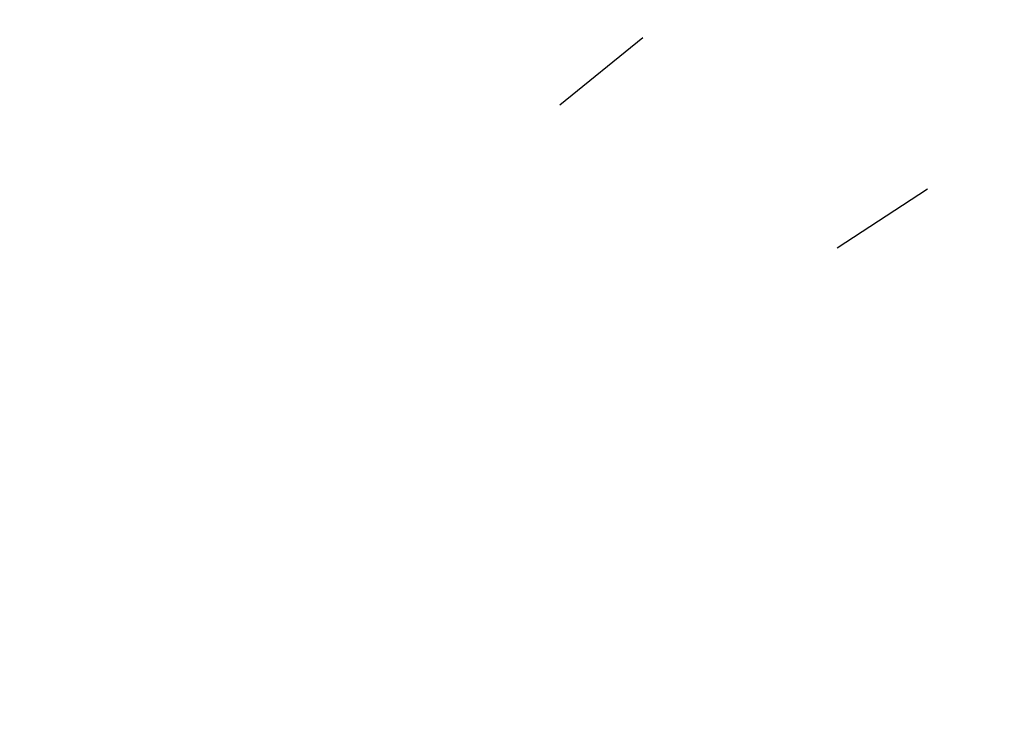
# Model space of a CAD drawing. Header units: millimetres. Extents: x -14 to 488, y -50 to 50.
# Tile 163 of 256: x 334 to 349, y 7 to 18. Entities that reach past the tile are written whole.
import ezdxf

# ---------------------------------------------------------------- set-up
doc = ezdxf.new("R2010")
doc.units = ezdxf.units.MM
doc.header["$MEASUREMENT"] = 0
doc.layers.add('Default', color=7, linetype='Continuous')

msp = doc.modelspace()

# ---------------------------------------------------------------- linework, layer by layer
at = {"layer": 'Default', "extrusion": (0.017416, -0.094115, 0.995409)}
msp.add_lwpolyline([(345.609, -32.617), (345.609, -30.839)], dxfattribs=at)
at = {"layer": 'Default', "extrusion": (0.026336, -0.092018, 0.995409)}
msp.add_lwpolyline([(328.794, -63.467), (328.794, -61.737)], dxfattribs=at)
at = {"layer": 'Default', "extrusion": (-0.026336, -0.092018, 0.995409)}
msp.add_lwpolyline([(328.952, 123.92), (328.952, 125.65)], dxfattribs=at)
at = {"layer": 'Default', "extrusion": (-0.035231, -0.088992, 0.995409)}
msp.add_lwpolyline([(310.972, 152.056), (310.972, 153.748)], dxfattribs=at)
at = {"layer": 'Default', "extrusion": (-0.04396, -0.08502, 0.995409)}
msp.add_lwpolyline([(291.774, 179.138), (291.774, 180.799)], dxfattribs=at)
at = {"layer": 'Default', "extrusion": (-0.074307, -0.060327, 0.995409)}
msp.add_lwpolyline([(202.82, 276.907), (202.82, 278.533)], dxfattribs=at)
at = {"layer": 'Default', "extrusion": (-0.080111, -0.052375, 0.995409)}
msp.add_lwpolyline([(177.54, 298.71), (177.54, 300.349)], dxfattribs=at)
at = {"layer": 'Default', "extrusion": (-0.08502, -0.04396, 0.995409)}
msp.add_lwpolyline([(151.044, 319.458), (151.044, 321.118)], dxfattribs=at)

doc.saveas('drawing.dxf')
